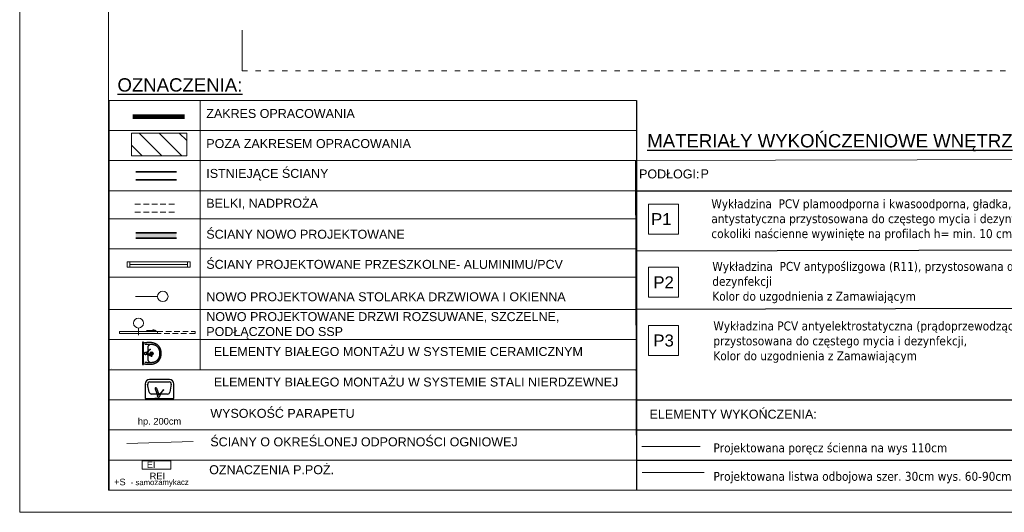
# Model space of a CAD drawing. Header units: millimetres. Extents: x -9409 to -3369, y -15007 to -6597.
# Tile 1 of 132: x -9409 to -7188, y -15007 to -13898. Entities that reach past the tile are written whole.
import ezdxf
from ezdxf.enums import TextEntityAlignment as Align

# ---------------------------------------------------------------- set-up
doc = ezdxf.new("R2010")
doc.units = ezdxf.units.MM
for name, pattern in [('ACAD_ISO03W100', [30, 12, -18]), ('CONTINU', [0]), ('DASHED', [19.05, 12.7, -6.35]), ('HIDDEN', [0.375, 0.25, -0.125])]:
    doc.linetypes.add(name, pattern=pattern)
for name, color, linetype, lineweight in [('_opis', 8, 'Continuous', 5), ('A- OPISY', 2, 'Continuous', 13), ('A-AREA-IDEN', 7, 'Continuous', 9), ('sq_bud istn', 253, 'Continuous', 15), ('SQ_Drzwi', 170, 'Continuous', 9), ('SQ_HATCH', 140, 'Continuous', 13), ('SQ_ISTN.Ściany', 140, 'Continuous', 35), ('SQ_Nadproża', 112, 'DASHED', 13), ('Sq_Okna', 170, 'Continuous', 9), ('SQ_Opis_Ppoż_2', 10, 'Continuous', 15), ('SQ_Opisy', 7, 'Continuous', 18), ('SQ_PROJ.Ściany', 7, 'Continuous', 35), ('WYPOSAŻENIE WBUDOWANE', 11, 'Continuous', 25)]:
    doc.layers.add(name, color=color, linetype=linetype, lineweight=lineweight)
doc.layers.add('SQ_TAB RAMKA', color=7, linetype='Continuous')
doc.layers.add('W-listwa', color=7, linetype='ZIGZAG', lineweight=18, true_color=0xe19705)
doc.layers.add('W-poręcz', color=92, linetype='FENCELINE1', lineweight=18, true_color=0x00bd00)
doc.styles.add('Q_Arial', font='arial.ttf')
doc.styles.add('SQ_Arial', font='arial.ttf')
doc.styles.get("Standard").update_dxf_attribs({"font": 'arial.ttf'})
doc.linetypes.add('FENCELINE1', pattern='A,0.25,-0.1,[133,ltypeshp.shx,S=0.1,R=0,X=-0.1,Y=0],-0.1,1', length=1.45)
doc.linetypes.add('ZIGZAG', pattern='A,0.0001,-0.2,[131,ltypeshp.shx,S=0.2,R=0,X=-0.2,Y=0],-0.4,[131,ltypeshp.shx,S=0.2,R=180,X=0.2,Y=0],-0.2', length=0.8001)
doc.linetypes.add('ZYGZAK', pattern='A,0.00254,-5.08,[131,ltypeshp.shx,S=5.08,R=0,X=-5.08,Y=0],-10.16,[131,ltypeshp.shx,S=5.08,R=180,X=5.08,Y=0],-5.08', length=20.32254)

# ---------------------------------------------------------------- blocks, each defined once
blk = doc.blocks.new('posadzka')
at = {"layer": '_opis'}
blk.add_lwpolyline([(54442.9, 11846.1), (54442.9, 11891.1), (54397.9, 11891.1), (54397.9, 11846.1)], close=True, dxfattribs=at)
at = {"layer": '_opis', "color": 2, "style": 'Q_Arial'}
blk.add_attdef('posadzka', text='', height=18, dxfattribs=at).set_placement((54420.4, 11868.6), align=Align.MIDDLE)

msp = doc.modelspace()

# ---------------------------------------------------------------- hatches: boundary and pattern name
at = {"layer": 'sq_bud istn'}
h = msp.add_hatch(dxfattribs=at)
h.set_pattern_fill('LINE', color=256, scale=10, angle=135)
h.set_pattern_definition([(135, (-45144.327, -17212), (-22.45064, -22.45064), [])])
h.paths.add_polyline_path([(-9032.2, -14153.1), (-9156.8, -14153.1), (-9156.8, -14204.2), (-9032.2, -14204.2)])
at = {"layer": 'SQ_HATCH', "linetype": 'ByBlock', "true_color": 0x939598}
msp.add_hatch(color=252, dxfattribs=at).paths.add_polyline_path([(-9055.5, -14378.1), (-9147.1, -14378.1), (-9147.1, -14390.1), (-9055.5, -14390.1)])

# ---------------------------------------------------------------- linework, layer by layer
for points in [[(-8017.9, -14079.6), (-8017.9, -14957.5)], [(-8019.7, -14283), (-4505.4, -14283)], [(-8019.7, -14418.6), (-4505.4, -14409.9)], [(-8019.7, -14549.8), (-5674.2, -14544)], [(-8019.7, -14686.3), (-8018.6, -14686.3)], [(-8019.2, -14754.1), (-4504.9, -14754.1)], [(-8017.4, -14821.9), (-4503.1, -14821.9)], [(-8017.9, -14889.7), (-4505.4, -14889.7)]]:
    msp.add_lwpolyline(points)
at = {"layer": 'A-AREA-IDEN', "linetype": 'ACAD_ISO03W100'}
msp.add_lwpolyline([(-8907.2, -13921.1), (-8907.2, -14012.8), (-6239.7, -14012.8)], dxfattribs=at)
at = {"layer": 'A-AREA-IDEN'}
msp.add_lwpolyline([(-8907.2, -14012.8), (-8907.2, -13921.1)], dxfattribs=at)
at = {"layer": 'sq_bud istn'}
msp.add_lwpolyline([(-9156.8, -14153.1), (-9032.2, -14153.1), (-9032.2, -14204.2), (-9156.8, -14204.2)], close=True, dxfattribs=at)
at = {"layer": 'SQ_Drzwi'}
for points in [[(-9164.5, -14604.7), (-9183.5, -14604.7), (-9183.5, -14600.4), (-9164.5, -14600.4)], [(-9164.5, -14600.4), (-9164.5, -14600.4), (-9098.4, -14600.4), (-9098.4, -14604.7), (-9164.5, -14604.6)], [(-9140.9, -14608.7), (-9140.9, -14592.3)], [(-9100.8, -14598), (-9123.2, -14598)], [(-9100.8, -14598), (-9108.4, -14595.6)], [(-9201, -14682.9), (-9201, -14682.9)]]:
    msp.add_lwpolyline(points, dxfattribs=at)
at = {"layer": 'SQ_Drzwi', "linetype": 'DASHED'}
msp.add_lwpolyline([(-9098.4, -14600.4), (-9013.4, -14600.4), (-9013.4, -14604.7), (-9097.5, -14604.4)], dxfattribs=at)
at = {"layer": 'SQ_Drzwi'}
msp.add_circle((-9140.9, -14581.3), 11.1, dxfattribs=at)
at = {"layer": 'SQ_ISTN.Ściany', "color": 9, "linetype": 'HIDDEN', "ltscale": 100, "true_color": 0xc7c8ca, "const_width": 10}
msp.add_lwpolyline([(-9154.1, -14116.1), (-9036.8, -14116.1)], dxfattribs=at)
at = {"layer": 'SQ_ISTN.Ściany'}
for points in [[(-9147.1, -14240.8), (-9055.5, -14240.8)], [(-9147.1, -14258.8), (-9055.5, -14258.8)]]:
    msp.add_lwpolyline(points, dxfattribs=at)
at = {"layer": 'SQ_Nadproża'}
for points in [[(-9149, -14313.1), (-9057.3, -14313.1)], [(-9149, -14331.1), (-9057.3, -14331.1)]]:
    msp.add_lwpolyline(points, dxfattribs=at)
at = {"layer": 'Sq_Okna'}
for points in [[(-9160.7, -14443.2), (-9160.7, -14455.2), (-9166.7, -14455.2), (-9166.7, -14443.2)], [(-9024.7, -14443.3), (-9024.7, -14455.3), (-9030.7, -14455.3), (-9030.7, -14443.3)]]:
    msp.add_lwpolyline(points, close=True, dxfattribs=at)
for points in [[(-9160.7, -14443.3), (-9024.7, -14443.3)], [(-9160.7, -14449.3), (-9030.7, -14449.3)], [(-9160.7, -14455.3), (-9024.7, -14455.3)], [(-9097.9, -14521.1), (-9147.4, -14521.1)]]:
    msp.add_lwpolyline(points, dxfattribs=at)
msp.add_circle((-9086.1, -14521.1), 11.8, dxfattribs=at)
at = {"layer": 'SQ_Opis_Ppoż_2', "linetype": 'ZYGZAK'}
msp.add_line((-9167.2, -14852.6), (-9017.9, -14848), dxfattribs=at)
at = {"layer": 'SQ_Opis_Ppoż_2', "linetype": 'CONTINU'}
msp.add_lwpolyline([(-9132.5, -14891.5), (-9068.3, -14891.5), (-9068.3, -14910.5), (-9132.5, -14910.5)], close=True, dxfattribs=at)
at = {"layer": 'SQ_Opisy', "lineweight": 9}
for p, q in [((-9001.8, -14079.6), (-9001.8, -14686.3)), ((-9207.1, -14147.4), (-8017.9, -14147.4)), ((-9207.1, -14215.2), (-8017.9, -14215.2)), ((-8019.7, -14215.2), (-8017.9, -14957.5)), ((-9207.1, -14283), (-8017.9, -14283)), ((-9207.1, -14346.4), (-8017.9, -14346.4)), ((-9207.1, -14346.4), (-8017.9, -14346.4)), ((-9207.1, -14414.2), (-8017.9, -14414.2)), ((-9207.1, -14550.7), (-8017.9, -14550.7)), ((-9207.1, -14618.5), (-8017.9, -14618.5)), ((-9207.1, -14686.3), (-8017.9, -14686.3)), ((-9207.1, -14754.1), (-8017.9, -14754.1)), ((-9207.1, -14821.9), (-8017.9, -14821.9)), ((-9207.1, -14889.7), (-8017.9, -14889.7)), ((-9207.1, -14957.5), (-8017.9, -14957.5))]:
    msp.add_line(p, q, dxfattribs=at)
at = {"layer": 'SQ_Opisy', "color": 7, "lineweight": 9, "true_color": 0xf7f7f7}
msp.add_lwpolyline([(-9408.9, -15007.5), (-3368.9, -15007.5), (-3368.9, -6597.5), (-9408.9, -6597.5)], close=True, dxfattribs=at)
at = {"layer": 'SQ_Opisy', "lineweight": 9}
msp.add_lwpolyline([(-9208.9, -14957.5), (-3418.9, -14957.5), (-3418.9, -6647.5), (-9208.9, -6647.5)], close=True, dxfattribs=at)
for points in [[(-9207.1, -14957.5), (-9207.1, -14079.6), (-8017.9, -14079.6)], [(-8024.2, -14215.2), (-4505.4, -14206.5), (-4505.4, -14957.5)], [(-9207.1, -14477.7), (-8017.9, -14477.7)]]:
    msp.add_lwpolyline(points, dxfattribs=at)
at = {"layer": 'SQ_PROJ.Ściany'}
for points in [[(-9147.1, -14378.1), (-9055.5, -14378.1)], [(-9147.1, -14390.1), (-9055.5, -14390.1)]]:
    msp.add_lwpolyline(points, dxfattribs=at)
at = {"layer": 'W-listwa', "ltscale": 25}
msp.add_line((-8004.8, -14917.7), (-7865.4, -14917.7), dxfattribs=at)
at = {"layer": 'W-poręcz', "ltscale": 20}
msp.add_line((-8005.8, -14859), (-7874.5, -14859), dxfattribs=at)
at = {"layer": 'WYPOSAŻENIE WBUDOWANE', "ltscale": 0.22}
for p, q in [((-9132, -14624.5), (-9132, -14674.5)), ((-9130, -14624.5), (-9132, -14624.5)), ((-9130, -14674.5), (-9130, -14624.5)), ((-9117.5, -14643.5), (-9117.8, -14643.1)), ((-9114.6, -14640.4), (-9116.7, -14642.1)), ((-9114.2, -14640.9), (-9116.2, -14642.6)), ((-9114.1, -14640.6), (-9114.3, -14640.4)), ((-9132, -14674.5), (-9130, -14674.5)), ((-9126.1, -14718.5), (-9126.1, -14751.2)), ((-9116.7, -14736.9), (-9120.3, -14719.2)), ((-9071.1, -14708.5), (-9116.1, -14708.5)), ((-9115.3, -14713.5), (-9071.9, -14713.5)), ((-9066.9, -14719.2), (-9070.5, -14736.9)), ((-9061.1, -14751.2), (-9061.1, -14718.5)), ((-9099, -14741.2), (-9111.7, -14741.2)), ((-9103.4, -14729.3), (-9098, -14743.7)), ((-9100.2, -14728.1), (-9095, -14742.1)), ((-9075.4, -14741.2), (-9091.4, -14741.2)), ((-9088.3, -14735.9), (-9087.8, -14736.3)), ((-9085.2, -14731.8), (-9087.2, -14734.4)), ((-9084.5, -14732.3), (-9086.6, -14734.9)), ((-9084.8, -14731.8), (-9084.5, -14732)), ((-9126.1, -14751.2), (-9061.1, -14751.2)), ((-9098.1, -14751.2), (-9104.1, -14751.2))]:
    msp.add_line(p, q, dxfattribs=at)
at = {"layer": 'WYPOSAŻENIE WBUDOWANE', "ltscale": 0.6}
for p, q in [((-9112, -14656.1), (-9124.1, -14651.6)), ((-9111, -14653.4), (-9122.7, -14649.1))]:
    msp.add_line(p, q, dxfattribs=at)
at = {"layer": 'WYPOSAŻENIE WBUDOWANE'}
for points in [[(-9131.6, -14670), (-9131.6, -14672.3), (-9131.2, -14672.4), (-9130.8, -14672.5), (-9130.3, -14672.6), (-9129.9, -14672.7), (-9129.5, -14672.7), (-9129, -14672.8), (-9128.6, -14672.9), (-9128.1, -14673), (-9127.7, -14673), (-9127.3, -14673.1), (-9126.8, -14673.2), (-9126.4, -14673.2), (-9125.9, -14673.3), (-9125.5, -14673.3), (-9125, -14673.4), (-9124.6, -14673.5), (-9124.2, -14673.5), (-9123.7, -14673.6), (-9123.3, -14673.6), (-9122.9, -14673.7), (-9122.4, -14673.7), (-9122, -14673.8), (-9121.6, -14673.8), (-9121.2, -14673.9), (-9120.8, -14673.9), (-9120.3, -14673.9), (-9119.9, -14674), (-9119.5, -14674), (-9119.1, -14674), (-9118.7, -14674), (-9118.2, -14674), (-9117.8, -14674), (-9117.4, -14674), (-9117, -14674.1), (-9116.5, -14674.1), (-9116.1, -14674), (-9115.7, -14674), (-9115.3, -14674), (-9114.8, -14674), (-9114.4, -14674), (-9114, -14674), (-9113.6, -14673.9), (-9113.2, -14673.9), (-9112.7, -14673.9), (-9112.3, -14673.8), (-9111.9, -14673.8), (-9111.5, -14673.7), (-9111.1, -14673.7), (-9110.6, -14673.6), (-9110.2, -14673.5), (-9109.8, -14673.5), (-9109.4, -14673.4), (-9109, -14673.3), (-9108.6, -14673.2), (-9108.2, -14673.1), (-9107.7, -14673), (-9107.3, -14672.9), (-9106.9, -14672.8), (-9106.5, -14672.7), (-9106.1, -14672.6), (-9105.7, -14672.5), (-9105.3, -14672.3), (-9104.9, -14672.2), (-9104.5, -14672), (-9104.1, -14671.9), (-9103.7, -14671.7), (-9103.3, -14671.6), (-9102.9, -14671.4), (-9102.5, -14671.2), (-9102.5, -14671.2), (-9102.1, -14671.1), (-9101.7, -14670.9), (-9101.3, -14670.7), (-9100.9, -14670.5), (-9100.6, -14670.2), (-9100.2, -14670), (-9099.8, -14669.8), (-9099.5, -14669.6), (-9099.1, -14669.3), (-9098.7, -14669.1), (-9098.4, -14668.8), (-9098.1, -14668.6), (-9097.7, -14668.3), (-9097.4, -14668), (-9097.1, -14667.7), (-9096.8, -14667.5), (-9096.5, -14667.2), (-9096.1, -14666.9), (-9095.9, -14666.5), (-9095.6, -14666.2), (-9095.3, -14665.9), (-9095, -14665.6), (-9094.7, -14665.2), (-9094.4, -14664.9), (-9094.2, -14664.5), (-9093.9, -14664.2), (-9093.7, -14663.8), (-9093.4, -14663.5), (-9093.2, -14663.1), (-9092.9, -14662.7), (-9092.7, -14662.4), (-9092.5, -14662), (-9092.3, -14661.6), (-9092.1, -14661.2), (-9091.9, -14660.8), (-9091.8, -14660.5), (-9091.6, -14660.1), (-9091.4, -14659.7), (-9091.3, -14659.3), (-9091.1, -14658.9), (-9091, -14658.4), (-9090.9, -14658), (-9090.7, -14657.6), (-9090.6, -14657.2), (-9090.5, -14656.8), (-9090.4, -14656.4), (-9090.3, -14655.9), (-9090.2, -14655.5), (-9090.2, -14655.1), (-9090.1, -14654.7), (-9090, -14654.2), (-9090, -14653.8), (-9089.9, -14653.4), (-9089.8, -14652.9), (-9089.8, -14652.5), (-9089.8, -14652.1), (-9089.7, -14651.7), (-9089.7, -14651.2), (-9089.7, -14650.8), (-9089.6, -14650.4), (-9089.6, -14650), (-9089.6, -14649.5), (-9089.6, -14649.5), (-9089.6, -14649.1), (-9089.6, -14648.7), (-9089.7, -14648.3), (-9089.7, -14647.8), (-9089.7, -14647.4), (-9089.8, -14647), (-9089.8, -14646.6), (-9089.8, -14646.1), (-9089.9, -14645.7), (-9090, -14645.3), (-9090, -14644.8), (-9090.1, -14644.4), (-9090.2, -14644), (-9090.2, -14643.6), (-9090.3, -14643.1), (-9090.4, -14642.7), (-9090.5, -14642.3), (-9090.6, -14641.9), (-9090.7, -14641.5), (-9090.9, -14641), (-9091, -14640.6), (-9091.1, -14640.2), (-9091.3, -14639.8), (-9091.4, -14639.4), (-9091.6, -14639), (-9091.8, -14638.6), (-9091.9, -14638.2), (-9092.1, -14637.8), (-9092.3, -14637.5), (-9092.5, -14637.1), (-9092.7, -14636.7), (-9092.9, -14636.4), (-9093.2, -14636), (-9093.2, -14636), (-9093.4, -14635.6), (-9093.7, -14635.3), (-9093.9, -14634.9), (-9094.2, -14634.5), (-9094.4, -14634.2), (-9094.7, -14633.8), (-9095, -14633.5), (-9095.3, -14633.2), (-9095.6, -14632.8), (-9095.9, -14632.5), (-9096.1, -14632.2), (-9096.5, -14631.9), (-9096.8, -14631.6), (-9097.1, -14631.3), (-9097.4, -14631.1), (-9097.7, -14630.8), (-9098.1, -14630.5), (-9098.4, -14630.3), (-9098.7, -14630), (-9099.1, -14629.7), (-9099.5, -14629.5), (-9099.8, -14629.3), (-9100.2, -14629), (-9100.6, -14628.8), (-9100.9, -14628.6), (-9101.3, -14628.4), (-9101.7, -14628.2), (-9102.1, -14628), (-9102.5, -14627.8), (-9102.5, -14627.8), (-9102.9, -14627.7), (-9103.3, -14627.5), (-9103.7, -14627.3), (-9104.1, -14627.2), (-9104.5, -14627), (-9104.9, -14626.9), (-9105.3, -14626.7), (-9105.7, -14626.6), (-9106.1, -14626.5), (-9106.5, -14626.4), (-9106.9, -14626.3), (-9107.3, -14626.1), (-9107.7, -14626), (-9108.2, -14625.9), (-9108.6, -14625.9), (-9109, -14625.8), (-9109.4, -14625.7), (-9109.8, -14625.6), (-9110.2, -14625.5), (-9110.6, -14625.5), (-9111.1, -14625.4), (-9111.5, -14625.4), (-9111.9, -14625.3), (-9112.3, -14625.3), (-9112.7, -14625.2), (-9113.2, -14625.2), (-9113.6, -14625.1), (-9114, -14625.1), (-9114.4, -14625.1), (-9114.8, -14625.1), (-9115.3, -14625.1), (-9115.7, -14625), (-9116.1, -14625), (-9116.5, -14625), (-9117, -14625), (-9117.4, -14625), (-9117.8, -14625), (-9118.2, -14625), (-9118.7, -14625.1), (-9119.1, -14625.1), (-9119.5, -14625.1), (-9119.9, -14625.1), (-9120.3, -14625.2), (-9120.8, -14625.2), (-9121.2, -14625.2), (-9121.6, -14625.3), (-9122, -14625.3), (-9122.4, -14625.3), (-9122.9, -14625.4), (-9122.9, -14625.4), (-9123.3, -14625.4), (-9123.7, -14625.5), (-9124.2, -14625.6), (-9124.6, -14625.6), (-9125, -14625.7), (-9125.5, -14625.7), (-9125.9, -14625.8), (-9126.4, -14625.9), (-9126.8, -14625.9), (-9127.3, -14626), (-9127.7, -14626.1), (-9128.1, -14626.1), (-9128.6, -14626.2), (-9129, -14626.3), (-9129.5, -14626.3), (-9129.9, -14626.4), (-9130.3, -14626.5), (-9130.8, -14626.6), (-9131.2, -14626.7), (-9131.6, -14626.8), (-9131.6, -14636.4)], [(-9126.7, -14669.2), (-9126.5, -14669.2), (-9126.2, -14669.3), (-9125.8, -14669.3), (-9125.5, -14669.4), (-9125.2, -14669.4), (-9124.8, -14669.4), (-9124.5, -14669.5), (-9124.2, -14669.5), (-9123.8, -14669.5), (-9123.5, -14669.6), (-9123.1, -14669.6), (-9122.8, -14669.6), (-9122.5, -14669.7), (-9122.1, -14669.7), (-9121.8, -14669.7), (-9121.4, -14669.8), (-9121.1, -14669.8), (-9120.7, -14669.8), (-9120.4, -14669.8), (-9120, -14669.9), (-9119.7, -14669.9), (-9119.3, -14669.9), (-9119, -14669.9), (-9118.6, -14669.9), (-9118.3, -14669.9), (-9117.9, -14670), (-9117.6, -14670), (-9117.2, -14670), (-9116.9, -14670), (-9116.5, -14670), (-9116.2, -14670), (-9115.8, -14670), (-9115.5, -14670), (-9115.1, -14670), (-9114.8, -14670), (-9114.4, -14669.9), (-9114.1, -14669.9), (-9113.7, -14669.9), (-9113.4, -14669.9), (-9113, -14669.9), (-9112.7, -14669.8), (-9112.3, -14669.8), (-9112, -14669.8), (-9111.6, -14669.8), (-9111.3, -14669.7), (-9110.9, -14669.7), (-9110.6, -14669.6), (-9110.3, -14669.6), (-9109.9, -14669.5), (-9109.6, -14669.5), (-9109.3, -14669.4), (-9108.9, -14669.4), (-9108.6, -14669.3), (-9108.3, -14669.2), (-9107.9, -14669.2), (-9107.6, -14669.1), (-9107.3, -14669), (-9106.9, -14669), (-9106.6, -14668.9), (-9106.3, -14668.8), (-9106, -14668.7), (-9105.7, -14668.6), (-9105.4, -14668.5), (-9105, -14668.4), (-9104.7, -14668.3), (-9104.4, -14668.2), (-9104.1, -14668.1), (-9103.8, -14668), (-9103.5, -14667.8), (-9103.2, -14667.7), (-9102.9, -14667.6), (-9102.6, -14667.4), (-9102.3, -14667.3), (-9102.1, -14667.2), (-9101.8, -14667), (-9101.5, -14666.9), (-9101.2, -14666.7), (-9100.9, -14666.5), (-9100.7, -14666.4), (-9100.4, -14666.2), (-9100.1, -14666), (-9099.9, -14665.8), (-9099.6, -14665.7), (-9099.4, -14665.5), (-9099.1, -14665.3), (-9098.9, -14665.1), (-9098.6, -14664.9), (-9098.4, -14664.7), (-9098.2, -14664.4), (-9097.9, -14664.2), (-9097.7, -14664), (-9097.5, -14663.8), (-9097.3, -14663.5), (-9097, -14663.3), (-9096.8, -14663), (-9096.6, -14662.8), (-9096.4, -14662.5), (-9096.2, -14662.3), (-9096, -14662), (-9095.8, -14661.7), (-9095.7, -14661.4), (-9095.5, -14661.1), (-9095.3, -14660.8), (-9095.1, -14660.5), (-9095, -14660.2), (-9094.8, -14659.9), (-9094.7, -14659.6), (-9094.5, -14659.3), (-9094.4, -14659), (-9094.2, -14658.6), (-9094.1, -14658.3), (-9094, -14657.9), (-9093.8, -14657.6), (-9093.7, -14657.2), (-9093.6, -14656.8), (-9093.5, -14656.5), (-9093.4, -14656.1), (-9093.3, -14655.7), (-9093.2, -14655.3), (-9093.1, -14654.9), (-9093.1, -14654.5), (-9093, -14654.1), (-9092.9, -14653.7), (-9092.9, -14653.2), (-9092.8, -14652.8), (-9092.8, -14652.3), (-9092.7, -14651.9), (-9092.7, -14651.4), (-9092.7, -14651), (-9092.6, -14650.5), (-9092.6, -14650), (-9092.6, -14649.5), (-9092.6, -14649.5), (-9092.6, -14649.1), (-9092.6, -14648.6), (-9092.7, -14648.1), (-9092.7, -14647.6), (-9092.7, -14647.2), (-9092.8, -14646.7), (-9092.8, -14646.3), (-9092.9, -14645.8), (-9092.9, -14645.4), (-9093, -14645), (-9093.1, -14644.6), (-9093.1, -14644.2), (-9093.2, -14643.8), (-9093.3, -14643.4), (-9093.4, -14643), (-9093.5, -14642.6), (-9093.6, -14642.2), (-9093.7, -14641.9), (-9093.8, -14641.5), (-9094, -14641.1), (-9094.1, -14640.8), (-9094.2, -14640.5), (-9094.4, -14640.1), (-9094.5, -14639.8), (-9094.7, -14639.5), (-9094.8, -14639.1), (-9095, -14638.8), (-9095.1, -14638.5), (-9095.3, -14638.2), (-9095.5, -14637.9), (-9095.7, -14637.6), (-9095.8, -14637.4), (-9096, -14637.1), (-9096.2, -14636.8), (-9096.4, -14636.6), (-9096.6, -14636.3), (-9096.8, -14636), (-9097, -14635.8), (-9097.3, -14635.6), (-9097.5, -14635.3), (-9097.7, -14635.1), (-9097.9, -14634.9), (-9098.2, -14634.6), (-9098.4, -14634.4), (-9098.6, -14634.2), (-9098.9, -14634), (-9099.1, -14633.8), (-9099.4, -14633.6), (-9099.6, -14633.4), (-9099.9, -14633.2), (-9100.1, -14633.1), (-9100.4, -14632.9), (-9100.7, -14632.7), (-9100.9, -14632.5), (-9101.2, -14632.4), (-9101.5, -14632.2), (-9101.8, -14632.1), (-9102.1, -14631.9), (-9102.3, -14631.8), (-9102.6, -14631.6), (-9102.9, -14631.5), (-9103.2, -14631.4), (-9103.5, -14631.2), (-9103.8, -14631.1), (-9104.1, -14631), (-9104.4, -14630.9), (-9104.7, -14630.8), (-9105, -14630.7), (-9105.4, -14630.6), (-9105.7, -14630.5), (-9106, -14630.4), (-9106.3, -14630.3), (-9106.6, -14630.2), (-9106.9, -14630.1), (-9107.3, -14630), (-9107.6, -14630), (-9107.9, -14629.9), (-9108.3, -14629.8), (-9108.6, -14629.8), (-9108.9, -14629.7), (-9109.3, -14629.6), (-9109.6, -14629.6), (-9109.9, -14629.5), (-9110.3, -14629.5), (-9110.6, -14629.4), (-9110.9, -14629.4), (-9111.3, -14629.4), (-9111.6, -14629.3), (-9112, -14629.3), (-9112.3, -14629.3), (-9112.7, -14629.2), (-9113, -14629.2), (-9113.4, -14629.2), (-9113.7, -14629.2), (-9114.1, -14629.1), (-9114.4, -14629.1), (-9114.8, -14629.1), (-9115.1, -14629.1), (-9115.5, -14629.1), (-9115.8, -14629.1), (-9116.2, -14629.1), (-9116.5, -14629.1), (-9116.9, -14629.1), (-9117.2, -14629.1), (-9117.6, -14629.1), (-9117.9, -14629.1), (-9118.3, -14629.1), (-9118.6, -14629.1), (-9119, -14629.2), (-9119.3, -14629.2), (-9119.7, -14629.2), (-9120, -14629.2), (-9120.4, -14629.2), (-9120.7, -14629.3), (-9121.1, -14629.3), (-9121.4, -14629.3), (-9121.8, -14629.3), (-9122.1, -14629.4), (-9122.5, -14629.4), (-9122.8, -14629.4), (-9123.1, -14629.5), (-9123.5, -14629.5), (-9123.8, -14629.5), (-9124.2, -14629.6), (-9124.5, -14629.6), (-9124.8, -14629.6), (-9125.2, -14629.7), (-9125.5, -14629.7), (-9125.8, -14629.8), (-9126.2, -14629.8), (-9126.5, -14629.8)], [(-9112.6, -14629.2), (-9112.9, -14629.2), (-9113.2, -14629.2), (-9113.5, -14629.2), (-9113.8, -14629.3), (-9114.1, -14629.3), (-9114.5, -14629.4), (-9114.8, -14629.5), (-9115.2, -14629.6), (-9115.5, -14629.8), (-9115.8, -14629.9), (-9116.2, -14630.1), (-9116.5, -14630.3), (-9116.8, -14630.5), (-9117.1, -14630.7), (-9117.4, -14631), (-9117.7, -14631.2), (-9118, -14631.5), (-9118.3, -14631.8), (-9118.6, -14632.1), (-9118.8, -14632.5), (-9119, -14632.8), (-9119.3, -14633.2), (-9119.4, -14633.5), (-9119.6, -14633.9), (-9119.8, -14634.4), (-9119.9, -14634.8), (-9120, -14635.2), (-9120.1, -14635.7), (-9120.1, -14636.2), (-9120.1, -14636.6)], [(-9131.6, -14636.4), (-9131.6, -14638.2)], [(-9131.6, -14638.2), (-9131.6, -14649.5), (-9131.6, -14653.9)], [(-9131.6, -14653.9), (-9131.6, -14670)], [(-9120.1, -14636.6), (-9120.1, -14644.9)], [(-9120.1, -14645.7), (-9120.1, -14649.5), (-9120.1, -14650)], [(-9120.1, -14653.1), (-9120.1, -14662.4)], [(-9120.1, -14662.4), (-9120.1, -14662.9), (-9120.1, -14663.4), (-9120, -14663.9), (-9119.9, -14664.3), (-9119.8, -14664.7), (-9119.6, -14665.1), (-9119.4, -14665.5), (-9119.3, -14665.9), (-9119, -14666.3), (-9118.8, -14666.6), (-9118.6, -14667), (-9118.3, -14667.3), (-9118, -14667.6), (-9117.7, -14667.8), (-9117.4, -14668.1), (-9117.1, -14668.4), (-9116.8, -14668.6), (-9116.5, -14668.8), (-9116.2, -14669), (-9115.8, -14669.2), (-9115.5, -14669.3), (-9115.2, -14669.5), (-9114.8, -14669.6), (-9114.5, -14669.7), (-9114.1, -14669.7), (-9113.8, -14669.8), (-9113.5, -14669.8), (-9113.2, -14669.9), (-9112.9, -14669.9), (-9112.6, -14669.8)]]:
    msp.add_lwpolyline(points, dxfattribs=at)
at = {"layer": 'WYPOSAŻENIE WBUDOWANE', "ltscale": 0.22}
for radius in [3.4, 2.5]:
    msp.add_circle((-9111.5, -14649.5), radius, dxfattribs=at)
at = {"layer": 'WYPOSAŻENIE WBUDOWANE', "linetype": 'Continuous'}
for centre in [(-9113, -14649.5), (-9111.5, -14648), (-9111.5, -14651), (-9110, -14649.5)]:
    msp.add_circle(centre, 1, dxfattribs=at)
at = {"layer": 'WYPOSAŻENIE WBUDOWANE', "ltscale": 0.22}
for centre, radius, start, end in [((-9125.4, -14649.6), 2.45, 84.4718, 353.3497), ((-9125.4, -14649.6), 2.4, 93.8523, 343.9693), ((-9126.3, -14638.1), 9.14, 276.6705, 308.4269), ((-9114.4, -14652.8), 9.14, 129.3946, 161.151), ((-9151.9, -14602.4), 53.1, 306.1911, 311.6305), ((-9084.9, -14685.4), 53.1, 126.1911, 131.6305), ((-9114.4, -14640.5), 0.203, 38.8667, 142.0098), ((-9114.2, -14640.7), 0.203, 295.8118, 38.9549), ((-9116.1, -14718.5), 10, 90, 180), ((-9115.3, -14718.5), 5, 90, 188.1301), ((-9071.9, -14718.5), 5, 351.8699, 90), ((-9071.1, -14718.5), 10, 0, 90), ((-9111.7, -14736.2), 5, 188.1301, 270), ((-9101.8, -14728.7), 1.72, 20.393, 200.393), ((-9095.6, -14745.4), 2.94, 96.6503, 5.5282), ((-9095.6, -14745.4), 2.88, 106.0307, 356.1477), ((-9099.5, -14732.1), 11, 288.849, 320.6054), ((-9081.8, -14746.4), 11, 141.5731, 173.3295), ((-9138.6, -14696.8), 63.7, 318.3695, 323.8089), ((-9039, -14777.2), 63.7, 138.3695, 143.8089), ((-9084.9, -14731.9), 0.243, 51.0451, 154.1882), ((-9084.7, -14732.2), 0.243, 307.9902, 51.1333), ((-9075.4, -14736.2), 5, 270, 351.8699)]:
    msp.add_arc(centre, radius, start, end, dxfattribs=at)
at = {"layer": 'WYPOSAŻENIE WBUDOWANE', "ltscale": 0.6}
msp.add_arc((-9111.5, -14654.7), 1.43, 249.6069, 69.6069, dxfattribs=at)

# ---------------------------------------------------------------- block references
at = {"layer": '_opis'}
for p, xscale, yscale, zscale, values in [((-89587.2, -32149.9), 1.5, 1.5, 1.5, {'posadzka': 'P1 '}), ((-89587.2, -32292.1), 1.500000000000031, 1.500000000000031, 1.500000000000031, {'posadzka': 'P2'}), ((-89587.2, -32423.3), 1.500000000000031, 1.500000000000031, 1.500000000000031, {'posadzka': 'P3'})]:
    msp.add_blockref('posadzka', p, dxfattribs=dict(at, xscale=xscale, yscale=yscale, zscale=zscale)).add_auto_attribs(values)

# ---------------------------------------------------------------- texts
at = {"layer": 'A- OPISY', "insert": (-9044.6, -14794.9), "char_height": 15, "width": 110.904, "attachment_point": 3}
msp.add_mtext('{\\C2;hp. 200cm}', dxfattribs=at)
at = {"layer": 'SQ_Opis_Ppoż_2', "linetype": 'CONTINU', "style": 'SQ_Arial'}
for s, p in [('EI ', (-9122.2, -14908.1)), ('REI ', (-9115.7, -14933.2))]:
    msp.add_text(s, height=14.89, rotation=0.3089, dxfattribs=at).set_placement(p)
at = {"layer": 'SQ_Opis_Ppoż_2', "linetype": 'CONTINU', "insert": (-9027.8, -14930.9), "char_height": 14.886, "attachment_point": 3, "rotation": 0.3089, "style": 'SQ_Arial'}
msp.add_mtext('\\pxi5.7025;+S  {\\H0.83801x;- samozamykacz}', dxfattribs=at)
at = {"layer": 'SQ_TAB RAMKA', "attachment_point": 1, "style": 'SQ_Arial'}
for s, insert, char_height, width in [('{\\LOZNACZENIA:}', (-9188.4, -14029.6), 30, 960.086), ('{\\LMATERIAŁY WYKOŃCZENIOWE WNĘTRZ}', (-7993.5, -14155.4), 30, 960.086), ('{\\C256;PODŁOGI:}', (-8011.9, -14235.1), 20.16, 960.086), ('{\\C256;P}', (-7873.2, -14234.7), 20.16, 960.086), ('{\\fTahoma|b0|i0|c238|p34;Wykładzina  PCV plamoodporna i kwasoodporna, gładka, homogeniczna, antystatyczna przystosowana do częstego mycia i dezynfekcji,^Jcokoliki naścienne wywinięte na profilach h= min. 10 cm}', (-7848.9, -14302.3), 20.16, 1001.35), ('{\\fTahoma|b0|i0|c238|p34;Wykładzina  PCV antypoślizgowa (R11), przystosowana do częstego mycia i dezynfekcji ^JKolor do uzgodnienia z Zamawiającym}', (-7846.7, -14443.4), 20.16, 960.086), ('{\\fTahoma|b0|i0|c238|p34;Wykładzina PCV antyelektrostatyczna (prądoprzewodząca),^Jprzystosowana do częstego mycia i dezynfekcji, ^JKolor do uzgodnienia z Zamawiającym}', (-7844.3, -14577.6), 20.16, 960.086), ('{\\C256;ELEMENTY WYKOŃCZENIA:}', (-7988.2, -14776.3), 20.16, 960.086), ('{\\fTahoma|b0|i0|c238|p34;Projektowana poręcz ścienna na wys 110cm}', (-7844.2, -14852.2), 20.16, 960.086), ('{\\fTahoma|b0|i0|c238|p34;Projektowana listwa odbojowa szer. 30cm wys. 60-90cm}', (-7844.2, -14916.4), 20.16, 960.086)]:
    msp.add_mtext(s, dxfattribs=dict(at, insert=insert, char_height=char_height, width=width))
at = {"layer": 'SQ_TAB RAMKA', "char_height": 20.16, "attachment_point": 1, "style": 'SQ_Arial'}
for s, insert in [('ZAKRES OPRACOWANIA', (-8988, -14098.9)), ('POZA ZAKRESEM OPRACOWANIA \\P\\PISTNIEJĄCE ŚCIANY\\P\\PBELKI, NADPROŻA', (-8988, -14166.7)), ('ŚCIANY NOWO PROJEKTOWANE ', (-8988, -14371)), ('ŚCIANY PROJEKTOWANE PRZESZKOLNE- ALUMINIMU/PCV', (-8988, -14438.8)), ('NOWO PROJEKTOWANA STOLARKA DRZWIOWA I OKIENNA', (-8988, -14511.8)), ('NOWO PROJEKTOWANE DRZWI ROZSUWANE, SZCZELNE, PODŁĄCZONE DO SSP', (-8988, -14556.6)), (' ELEMENTY BIAŁEGO MONTAŻU W SYSTEMIE CERAMICZNYM', (-8978.9, -14635.3)), (' ELEMENTY BIAŁEGO MONTAŻU W SYSTEMIE STALI NIERDZEWNEJ', (-8978.9, -14703.9)), ('WYSOKOŚĆ PARAPETU ', (-8978.9, -14774.5)), ('ŚCIANY O OKREŚLONEJ ODPORNOŚCI OGNIOWEJ', (-8978.9, -14838.7)), ('OZNACZENIA P.POŻ. ', (-8981.5, -14901.5))]:
    msp.add_mtext_dynamic_manual_height_columns(s, width=960.086, gutter_width=86.7, heights=[0], dxfattribs=dict(at, insert=insert))

doc.saveas('drawing.dxf')
